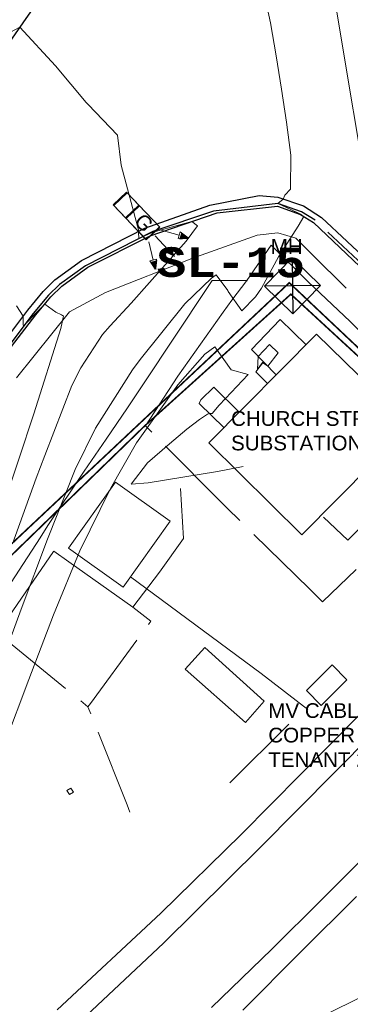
# Model space of a CAD drawing. Header units: millimetres. Extents: x -79464 to -76785, y -3788210 to -3782955.
# Tile 100 of 131: x -78971 to -78954, y -3783805 to -3783755. Entities that reach past the tile are written whole.
import ezdxf

# ---------------------------------------------------------------- set-up
doc = ezdxf.new("R2010")
doc.units = ezdxf.units.MM
doc.header["$LTSCALE"] = 8
doc.header["$MEASUREMENT"] = 0
for name, pattern in [('DASHED', [0.75, 0.5, -0.25]), ('HIDDEN', [0.375, 0.25, -0.125]), ('PHANTOM2', [1.25, 0.625, -0.125, 0.125, -0.125, 0.125, -0.125])]:
    doc.linetypes.add(name, pattern=pattern)
doc.layers.add('AGI32-Project_1-LUMINAIRE', color=7, linetype='Continuous', lineweight=0)
for name, color, linetype in [('BUILDINGS', 7, 'Continuous'), ('DETAIL', 7, 'Continuous'), ('EDGE OF CONCRETE', 7, 'Continuous'), ('EDGE OF PAVING', 7, 'Continuous'), ('EDGE OF TAR', 7, 'Continuous'), ('FENCE', 7, 'Continuous'), ('GCONTOUR1', 7, 'Continuous'), ('LEGEND', 7, 'Continuous'), ('MCONTOUR1', 7, 'Continuous'), ('PIPE', 7, 'Continuous'), ('PLL - (Lighting Layout)', 190, 'Continuous'), ('PLL - [Text]', 110, 'Continuous'), ('PRL - (Reticulation Layout)', 170, 'Continuous'), ('PRL - [Text]', 110, 'Continuous'), ('ROAD BARRICADE', 7, 'Continuous'), ('STORMWATER MANHOLE', 7, 'Continuous'), ('TRACKS', 7, 'Continuous')]:
    doc.layers.add(name, color=color, linetype=linetype)
doc.styles.add('AGI32-Arial', font='arial.ttf')
doc.styles.add('AGI32-Courier New-Bold', font='courbd.ttf')
doc.styles.add('ARIAL', font='arial.ttf')
doc.styles.add('Swiss1', font='txt', dxfattribs={"height": 1})

# ---------------------------------------------------------------- blocks, each defined once
blk = doc.blocks.new('MH')
at = {"layer": 'PRL - (Reticulation Layout)'}
for p, q in [((-1012.5, 1012.5), (1012.5, -1012.5)), ((1012.5, 1012.5), (-1012.5, -1012.5))]:
    blk.add_line(p, q, dxfattribs=at)
blk.add_lwpolyline([(-1012.5, -1012.5), (1012.5, -1012.5), (1012.5, 1012.5), (-1012.5, 1012.5)], close=True, dxfattribs=at)
blk = doc.blocks.new('11 kV MV CABLING')
at = {"layer": 'PRL - (Reticulation Layout)', "linetype": 'HIDDEN', "const_width": 0.08, "elevation": 5.249}
blk.add_lwpolyline([(-76873.884, -3783762.513), (-76875.511, -3783761.297), (-76881.25, -3783755.884), (-76898.331, -3783771.938), (-76899.211, -3783790.835), (-76939.474, -3783816.242), (-76977.491, -3783833.198)], dxfattribs=at)
at = {"layer": 'PRL - (Reticulation Layout)', "linetype": 'PHANTOM2', "const_width": 0.08, "elevation": 5.253}
blk.add_lwpolyline([(-76875.675, -3783762.621), (-76875.772, -3783761.441), (-76881.17, -3783756.467), (-76888.652, -3783763.208), (-76897.938, -3783772.227), (-76898.518, -3783791.299), (-76939.205, -3783816.589), (-76977.292, -3783833.583)], dxfattribs=at)
at = {"xscale": 0.001, "yscale": 0.001, "zscale": 0.001, "rotation": 315.8246735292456}
blk.add_blockref('MH', (-76881.083, -3783756.041, 5.249), dxfattribs=at)
at = {"layer": 'PRL - [Text]', "color": 2, "char_height": 0.75, "attachment_point": 1, "style": 'AGI32-Arial'}
for s, width, insert in [('MH ', 1.97424, (-76882.196, -3783753.661, 3.614)), ('CHURCH STREET SUBSTATION  ', 9.31564, (-76884.219, -3783762.429, -5.253)), ('MV CABLE 70mm² 3C XLPE COPPER CABLE FOR PRIVATE TENANT 273,3m DISTANCE ', 18.08624, (-76882.32, -3783777.32))]:
    blk.add_mtext_dynamic_manual_height_columns(s, width=width, gutter_width=1.5, heights=[0], dxfattribs=dict(at, insert=insert))
blk = doc.blocks.new('AGI32-IDptfrja-Project_1-LUMINAIRE-L4_Symbol')
at = {"layer": 'PLL - (Lighting Layout)', "linetype": 'ByBlock', "lineweight": 0}
h = blk.add_hatch(color=256, dxfattribs=at)
h.dxf.hatch_style = 1
h.paths.add_polyline_path([(0.752, 0.381), (0.585, 0.352), (0.642, 0.252)])
h = blk.add_hatch(color=256, dxfattribs=at)
h.dxf.hatch_style = 1
h.paths.add_polyline_path([(0.816, -0.003), (0.656, 0.055), (0.656, -0.061)])
h = blk.add_hatch(color=256, dxfattribs=at)
h.dxf.hatch_style = 1
h.paths.add_polyline_path([(0.752, -0.386), (0.585, -0.357), (0.642, -0.257)])
for p, q in [((0.752, 0.381, 0.09), (0.585, 0.352, 0.09)), ((0.642, 0.252, 0.09), (0.585, 0.352, 0.09)), ((0.752, 0.381, 0.09), (0.642, 0.252, 0.09)), ((0.331, 0.14, 0.09), (0.613, 0.302, 0.09)), ((-0.574, 0.156), (-0.574, 0.156, 0.06)), ((-0.574, 0.156, 0.06), (-0.261, 0.156, 0.06)), ((-0.261, 0.156), (-0.574, 0.156)), ((-0.574, -0.156, 0.06), (-0.574, 0.156, 0.06)), ((-0.574, 0.156, 0.06), (-0.574, 0.156)), ((-0.574, 0.156), (-0.574, -0.156)), ((-0.574, 0.156), (-0.261, 0.156)), ((-0.574, -0.156), (-0.574, 0.156)), ((-0.261, 0.156, 0.06), (-0.574, 0.156, 0.06)), ((-0.574, 0.156, 0.06), (-0.574, -0.156, 0.06)), ((-0.261, 0.156, 0.03), (0.261, 0.156, 0.03)), ((-0.261, -0.156, 0.03), (-0.261, 0.156, 0.03)), ((-0.261, 0.156, 0.06), (-0.261, 0.156)), ((-0.261, 0.156), (-0.261, 0.156, 0.06)), ((-0.261, 0.156, 0.06), (-0.261, -0.156, 0.06)), ((-0.261, -0.156), (-0.261, 0.156)), ((-0.261, 0.156), (-0.261, -0.156)), ((-0.261, -0.156, 0.06), (-0.261, 0.156, 0.06)), ((-0.261, 0.156, 0.03), (-0.261, 0.156, 0.06)), ((-0.261, 0.156, 0.06), (0.261, 0.156, 0.06)), ((0.261, 0.156, 0.03), (-0.261, 0.156, 0.03)), ((-0.261, -0.156, 0.06), (-0.261, 0.156, 0.06)), ((-0.261, 0.156, 0.06), (-0.261, 0.156, 0.03)), ((-0.261, 0.156, 0.03), (-0.261, -0.156, 0.03)), ((0.261, 0.156, 0.06), (-0.261, 0.156, 0.06)), ((-0.261, 0.156, 0.06), (-0.261, -0.156, 0.06)), ((0.261, 0.156, 0.03), (0.261, -0.156, 0.03)), ((0.261, 0.156, 0.06), (0.261, 0.156, 0.03)), ((0.261, 0.156, 0.03), (0.261, 0.156, 0.06)), ((0.261, 0.156, 0.06), (0.261, -0.156, 0.06)), ((0.261, -0.156, 0.03), (0.261, 0.156, 0.03)), ((0.261, -0.156, 0.06), (0.261, 0.156, 0.06)), ((0.656, -0.061, 0.09), (0.656, 0.055, 0.09)), ((0.816, -0.003, 0.09), (0.656, 0.055, 0.09)), ((-0.261, -0.156, 0.06), (-0.574, -0.156, 0.06)), ((-0.574, -0.156, 0.06), (-0.574, -0.156)), ((-0.574, -0.156), (-0.261, -0.156)), ((-0.574, -0.156), (-0.574, -0.156, 0.06)), ((-0.261, -0.156), (-0.574, -0.156)), ((-0.574, -0.156, 0.06), (-0.261, -0.156, 0.06)), ((0.261, -0.156, 0.03), (-0.261, -0.156, 0.03)), ((-0.261, -0.156, 0.06), (-0.261, -0.156)), ((-0.261, -0.156), (-0.261, -0.156, 0.06)), ((0.261, -0.156, 0.06), (-0.261, -0.156, 0.06)), ((-0.261, -0.156, 0.06), (-0.261, -0.156, 0.03)), ((-0.261, -0.156, 0.03), (0.261, -0.156, 0.03)), ((-0.261, -0.156, 0.03), (-0.261, -0.156, 0.06)), ((-0.261, -0.156, 0.06), (0.261, -0.156, 0.06)), ((0.261, -0.156, 0.06), (0.261, -0.156, 0.03)), ((0.261, -0.156, 0.03), (0.261, -0.156, 0.06)), ((0.331, -0.003, 0.09), (0.656, -0.003, 0.09)), ((0.331, -0.146, 0.09), (0.613, -0.307, 0.09)), ((0.816, -0.003, 0.09), (0.656, -0.061, 0.09)), ((0.642, -0.257, 0.09), (0.585, -0.357, 0.09)), ((0.752, -0.386, 0.09), (0.642, -0.257, 0.09)), ((0.752, -0.386, 0.09), (0.585, -0.357, 0.09))]:
    blk.add_line(p, q, dxfattribs=at)
at = {"layer": 'PLL - [Text]', "linetype": 'ByBlock', "lineweight": 0, "insert": (-0.128, 0.139), "char_height": 0.25, "attachment_point": 1, "style": 'Swiss1'}
blk.add_mtext_dynamic_manual_height_columns('G', width=0.16976, gutter_width=5, heights=[0], dxfattribs=at)
blk = doc.blocks.new('AGI32-IDptfrja-Project_1-LUMINAIRE-L4_23-1')
at = {"layer": 'AGI32-Project_1-LUMINAIRE', "color": 7, "linetype": 'ByBlock', "lineweight": 0, "xscale": 3, "yscale": 3, "zscale": 3}
blk.add_blockref('AGI32-IDptfrja-Project_1-LUMINAIRE-L4_Symbol', (0, 0), dxfattribs=at)
blk = doc.blocks.new('AGI32-IDptfrja-Project_1-LUMINAIRE-L4_23_Labels')
at = {"layer": 'PLL - [Text]', "linetype": 'ByBlock', "lineweight": 0, "insert": (0.69, -1.223, 7), "char_height": 1.5, "width": 7.14262, "attachment_point": 1, "style": 'AGI32-Courier New-Bold'}
blk.add_mtext('SL-15', dxfattribs=at)
blk = doc.blocks.new('AGI32-IDptfrja-Project_1-LUMINAIRE-L4_23')
at = {"layer": 'AGI32-Project_1-LUMINAIRE', "color": 7, "linetype": 'ByBlock', "lineweight": 0, "rotation": 46.34174039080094}
blk.add_blockref('AGI32-IDptfrja-Project_1-LUMINAIRE-L4_23_Labels', (0, 0, -7), dxfattribs=at)
at = {"layer": 'AGI32-Project_1-LUMINAIRE', "color": 7, "linetype": 'ByBlock', "lineweight": 0, "extrusion": (-0.258819, 0, 0.965926), "rotation": 90}
blk.add_blockref('AGI32-IDptfrja-Project_1-LUMINAIRE-L4_23-1', (0, 0), dxfattribs=at)

msp = doc.modelspace()

# ---------------------------------------------------------------- linework, layer by layer
at = {"layer": 'BUILDINGS', "color": 6, "lineweight": 15}
for p, q in [((-78960.957, -3783776.854, 5.871), (-78955.455, -3783771.309, 5.323)), ((-78955.455, -3783771.309, 5.323), (-78950.714, -3783775.984, 5.244)), ((-78950.714, -3783775.984, 5.244), (-78956.217, -3783781.552, 6.311)), ((-78956.217, -3783781.552, 6.311), (-78960.957, -3783776.854, 5.871)), ((-78965.711, -3783778.866, 5.334), (-78968.114, -3783782.234, 5.208)), ((-78965.711, -3783778.866, 5.208), (-78962.925, -3783780.853, 5.334)), ((-78965.328, -3783784.221, 5.208), (-78962.925, -3783780.853, 5.334)), ((-78965.328, -3783784.221, 5.334), (-78968.114, -3783782.234, 5.208))]:
    msp.add_line(p, q, dxfattribs=at)
at = {"layer": 'DETAIL', "color": 137, "lineweight": 15}
for p, q in [((-78958.486, -3783766.268, 5.624), (-78961.826, -3783767.459, 5.894)), ((-78957.438, -3783766.154, 5.38), (-78958.486, -3783766.268, 5.624)), ((-78956.509, -3783766.421, 5.374), (-78957.438, -3783766.154, 5.38)), ((-78955.683, -3783767.261, 5.146), (-78956.509, -3783766.421, 5.374)), ((-78953.942, -3783768.976, 4.882), (-78955.683, -3783767.261, 5.146)), ((-78961.826, -3783767.459, 5.894), (-78966.223, -3783769.193, 5.85)), ((-78966.223, -3783769.193, 5.85), (-78968.058, -3783770.17, 6.071)), ((-78968.058, -3783770.17, 6.071), (-78970.754, -3783773.534, 6.503))]:
    msp.add_line(p, q, dxfattribs=at)
at = {"layer": 'DETAIL', "color": 7, "lineweight": 15}
for p, q in [((-78957.32, -3783770.572, 3.821), (-78958.779, -3783772.097, 3.831)), ((-78957.32, -3783770.572, 3.821), (-78955.988, -3783771.866, 3.818)), ((-78958.779, -3783772.097, 3.831), (-78957.507, -3783773.403, 3.808)), ((-78958.169, -3783772.724, 3.538), (-78958.557, -3783773.23, 3.562)), ((-78958.557, -3783773.23, 3.562), (-78957.94, -3783773.841, 3.567)), ((-78961.365, -3783774.67, 3.198), (-78960.69, -3783774.022, 3.22)), ((-78960.69, -3783774.022, 3.22), (-78959.385, -3783775.302, 3.811)), ((-78961.441, -3783774.855, 3.285), (-78961.365, -3783774.67, 3.198)), ((-78960.165, -3783776.092, 3.791), (-78961.441, -3783774.855, 3.285)), ((-78953.871, -3783781.82, 3.85), (-78950.196, -3783778.11, 3.792)), ((-78955.113, -3783780.646, 3.83), (-78953.871, -3783781.82, 3.85)), ((-78967.991, -3783794.462, 3.599), (-78968.193, -3783794.575, 3.594)), ((-78968.056, -3783794.78, 3.599), (-78968.193, -3783794.575, 3.594)), ((-78968.056, -3783794.78, 3.594), (-78967.855, -3783794.667, 3.599)), ((-78967.991, -3783794.462, 3.594), (-78967.855, -3783794.667, 3.599))]:
    msp.add_line(p, q, dxfattribs=at)
at = {"layer": 'EDGE OF CONCRETE', "color": 252, "lineweight": 15}
for p, q in [((-78962.152, -3783788.391, 3.321), (-78961.158, -3783787.291, 3.298)), ((-78961.158, -3783787.291, 3.298), (-78960.436, -3783787.944, 3.298)), ((-78958.126, -3783790.032, 3.301), (-78960.436, -3783787.944, 3.298)), ((-78954.663, -3783788.177, 3.298), (-78955.967, -3783789.486, 3.298)), ((-78954.663, -3783788.177, 3.298), (-78953.917, -3783788.942, 3.298)), ((-78959.075, -3783791.106, 3.306), (-78962.152, -3783788.391, 3.321)), ((-78955.221, -3783790.251, 3.298), (-78953.917, -3783788.942, 3.298)), ((-78955.221, -3783790.251, 3.298), (-78955.967, -3783789.486, 3.298)), ((-78959.075, -3783791.106, 3.306), (-78958.126, -3783790.032, 3.301))]:
    msp.add_line(p, q, dxfattribs=at)
at = {"layer": 'EDGE OF PAVING', "color": 1, "linetype": 'DASHED', "lineweight": 25}
for p, q in [((-78957.43, -3783764.654, 4), (-78960.715, -3783765.036, 4.299)), ((-78956.22, -3783765.079, 3.869), (-78957.43, -3783764.654, 4)), ((-78960.715, -3783765.036, 4.299), (-78963.815, -3783766.08, 4.457)), ((-78955.536, -3783765.506, 3.775), (-78956.22, -3783765.079, 3.869)), ((-78951.973, -3783768.844, 3.441), (-78955.536, -3783765.506, 3.775)), ((-78963.815, -3783766.08, 4.457), (-78967.251, -3783767.838, 4.667)), ((-78967.251, -3783767.838, 4.667), (-78968.576, -3783768.788, 4.753)), ((-78968.576, -3783768.788, 4.753), (-78969.122, -3783769.323, 4.821)), ((-78969.122, -3783769.323, 4.821), (-78969.911, -3783770.266, 4.919)), ((-78969.911, -3783770.266, 4.919), (-78971.734, -3783772.658, 5.215))]:
    msp.add_line(p, q, dxfattribs=at)
at = {"layer": 'EDGE OF PAVING', "color": 1, "lineweight": 25}
for p, q in [((-78963.94, -3783766.3, 4.617), (-78960.525, -3783765.132, 4.428)), ((-78960.525, -3783765.132, 4.428), (-78957.459, -3783764.79, 4.144)), ((-78957.459, -3783764.79, 4.144), (-78956.284, -3783765.215, 4.022)), ((-78956.284, -3783765.215, 4.022), (-78955.616, -3783765.63, 3.936)), ((-78955.616, -3783765.63, 3.936), (-78952.026, -3783769.035, 3.605)), ((-78967.116, -3783767.907, 4.803), (-78963.94, -3783766.3, 4.617)), ((-78968.45, -3783768.862, 4.904), (-78967.116, -3783767.907, 4.803)), ((-78969.011, -3783769.41, 4.962), (-78968.45, -3783768.862, 4.904)), ((-78969.77, -3783770.322, 5.055), (-78969.011, -3783769.41, 4.962)), ((-78971.581, -3783772.681, 5.342), (-78969.77, -3783770.322, 5.055))]:
    msp.add_line(p, q, dxfattribs=at)
at = {"layer": 'EDGE OF TAR', "color": 5, "lineweight": 25}
for p, q in [((-78971.728, -3783757.302, 4.631), (-78967.576, -3783751.364, 4.153)), ((-78960.894, -3783764.745, 4.297), (-78958.385, -3783764.253, 4.132)), ((-78958.385, -3783764.253, 4.132), (-78957.43, -3783764.331, 4.025)), ((-78964.212, -3783765.903, 4.48), (-78960.894, -3783764.745, 4.297)), ((-78957.43, -3783764.331, 4.025), (-78956.13, -3783764.775, 3.907)), ((-78956.13, -3783764.775, 3.907), (-78955.206, -3783765.371, 3.794)), ((-78955.206, -3783765.371, 3.794), (-78951.783, -3783768.58, 3.481)), ((-78967.446, -3783767.563, 4.683), (-78964.212, -3783765.903, 4.48)), ((-78968.806, -3783768.548, 4.781), (-78967.446, -3783767.563, 4.683)), ((-78969.398, -3783769.148, 4.835), (-78968.806, -3783768.548, 4.781)), ((-78970.183, -3783770.099, 4.962), (-78969.398, -3783769.148, 4.835)), ((-78971.735, -3783772.127, 5.205), (-78970.183, -3783770.099, 4.962))]:
    msp.add_line(p, q, dxfattribs=at)
at = {"layer": 'FENCE', "color": 216, "lineweight": 15}
for p, q in [((-78960.784, -3783768.587, 5.871), (-78962.936, -3783771.824, 6.034)), ((-78959.779, -3783769.579, 6.376), (-78959.012, -3783768.582, 5.748)), ((-78955.883, -3783768.652, 5.973), (-78953.752, -3783770.662, 5.558)), ((-78960.219, -3783770.197, 5.748), (-78959.779, -3783769.579, 5.742)), ((-78962.539, -3783773.455, 5.747), (-78960.219, -3783770.197, 5.742)), ((-78952.327, -3783772.095, 5.882), (-78953.752, -3783770.662, 5.862)), ((-78962.936, -3783771.824, 5.531), (-78964.007, -3783773.435, 5.876)), ((-78964.007, -3783773.435, 5.656), (-78965.101, -3783775.071, 5.709)), ((-78964.18, -3783775.987, 5.789), (-78962.539, -3783773.455, 5.598)), ((-78965.101, -3783775.071, 5.548), (-78966.196, -3783776.671, 5.683)), ((-78963.86, -3783776.31, 5.604), (-78964.18, -3783775.987, 5.674)), ((-78963.86, -3783776.31, 5.582), (-78963.86, -3783776.31, 5.674)), ((-78966.196, -3783776.671, 4.789), (-78967.307, -3783778.305, 5.617)), ((-78960.339, -3783779.86, 5.613), (-78963.156, -3783777.02, 5.674)), ((-78967.307, -3783778.305, 5.904), (-78969.159, -3783781.078, 5.208)), ((-78962.25, -3783781.73, 5.136), (-78962.394, -3783779.189, 5.334)), ((-78960.339, -3783779.86, 5.668), (-78960.019, -3783780.183, 5.674)), ((-78959.37, -3783780.821, 5.687), (-78960.019, -3783780.183, 5.773)), ((-78959.37, -3783780.821, 5.654), (-78959.37, -3783780.821, 5.773)), ((-78969.56, -3783781.695, 5.836), (-78969.159, -3783781.078, 5.788)), ((-78969.56, -3783781.695, 6.126), (-78971.739, -3783785.049, 5.788)), ((-78963.461, -3783783.457, 5.282), (-78962.25, -3783781.73, 5.393)), ((-78955.801, -3783784.323, 5.694), (-78958.656, -3783781.521, 5.773)), ((-78968.878, -3783782.4, 4.613), (-78971.142, -3783785.698, 5.13)), ((-78968.878, -3783782.4, 5.125), (-78968.859, -3783782.372, 5.13)), ((-78968.093, -3783782.915, 5.127), (-78968.859, -3783782.372, 5.357)), ((-78964.831, -3783785.23, 5.173), (-78968.093, -3783782.915, 5.357)), ((-78953.446, -3783783.306, 5.951), (-78955.152, -3783784.961, 5.511)), ((-78964.831, -3783785.23, 5.421), (-78963.461, -3783783.457, 5.357)), ((-78955.801, -3783784.323, 5.76), (-78955.152, -3783784.961, 5.773)), ((-78963.903, -3783785.947, 6.935), (-78964.831, -3783785.23, 4.702)), ((-78964.029, -3783786.118, 4.728), (-78963.903, -3783785.947, 5.365)), ((-78964.029, -3783786.118, 4.57), (-78964.029, -3783786.118, 5.365)), ((-78971.359, -3783786.852, 5.189), (-78968.261, -3783789.382, 4.484)), ((-78966.992, -3783790.145, 4.835), (-78964.621, -3783786.923, 5.365)), ((-78967.486, -3783790.014, 5.294), (-78967.117, -3783790.316, 4.484)), ((-78967.486, -3783790.014, 5.541), (-78967.486, -3783790.014, 4.484)), ((-78966.992, -3783790.145, 5.339), (-78967.117, -3783790.316, 5.365)), ((-78966.974, -3783790.676, 5.381), (-78967.117, -3783790.316, 5.61)), ((-78966.974, -3783790.676, 5.316), (-78966.974, -3783790.676, 5.61)), ((-78965.122, -3783795.32, 5.414), (-78966.603, -3783791.605, 5.61)), ((-78965.122, -3783795.32, 5.593), (-78964.978, -3783795.681, 5.61))]:
    msp.add_line(p, q, dxfattribs=at)
at = {"layer": 'GCONTOUR1', "color": 252, "lineweight": 9}
for points, elevation in [([(-78970.973, -3783782.001), (-78969.751, -3783778.661), (-78969.32, -3783777.498), (-78967.936, -3783773.94), (-78967.48, -3783773.027), (-78966.379, -3783771.334), (-78965.992, -3783770.891), (-78964.907, -3783769.732), (-78962.114, -3783766.568), (-78961.537, -3783765.792), (-78961.817, -3783765.574), (-78963.561, -3783766.041), (-78963.849, -3783766.139), (-78964.224, -3783766.306), (-78964.516, -3783766.439), (-78964.534, -3783766.108), (-78964.529, -3783766.066), (-78965.425, -3783762.696), (-78965.614, -3783761.173), (-78967.109, -3783759.604), (-78967.205, -3783759.496), (-78968.775, -3783757.634), (-78970.587, -3783755.67), (-78971.072, -3783755.916)], 4.5), ([(-78959.199, -3783778.054), (-78959.2, -3783778.054), (-78960.505, -3783778.313), (-78964.047, -3783778.887), (-78964.913, -3783778.956), (-78964.086, -3783777.882), (-78962.965, -3783776.903), (-78962.078, -3783776.165), (-78961.426, -3783775.665), (-78961.015, -3783775.397), (-78960.925, -3783775.356), (-78960.786, -3783775.363), (-78960.428, -3783774.943), (-78960.109, -3783774.592), (-78958.942, -3783773.373), (-78959.815, -3783773.14), (-78960.652, -3783771.963), (-78961.159, -3783772.33), (-78962.527, -3783773.896), (-78964.648, -3783776.859), (-78965.971, -3783779.19), (-78967.536, -3783782.359), (-78968.867, -3783785.624), (-78970.137, -3783788.914), (-78971.372, -3783792.218)], 3.5), ([(-78958.437, -3783772.454), (-78958.48, -3783773.105), (-78958.209, -3783772.759), (-78957.95, -3783772.954), (-78957.416, -3783772.275), (-78957.864, -3783771.847), (-78958.437, -3783772.454)], 3.5), ([(-78955.491, -3783806.255), (-78952.652, -3783804.85)], 3.5)]:
    msp.add_lwpolyline(points, dxfattribs=dict(at, elevation=elevation))
at = {"layer": 'MCONTOUR1', "color": 8, "lineweight": 9}
for points, elevation in [([(-78971.106, -3783786.918), (-78970.523, -3783785.335), (-78969.183, -3783781.759), (-78967.766, -3783778.215), (-78966.725, -3783776.109), (-78964.84, -3783773.129), (-78964.453, -3783772.615), (-78962.172, -3783769.775), (-78960.817, -3783768.454), (-78960.584, -3783768.285), (-78959.984, -3783769.085), (-78959.972, -3783769.144), (-78959.273, -3783770.127), (-78958.572, -3783769.409), (-78958.263, -3783768.971), (-78957.397, -3783767.37), (-78956.398, -3783765.805), (-78956.113, -3783765.322), (-78956.217, -3783765.241), (-78956.275, -3783765.196), (-78956.811, -3783764.941), (-78957.43, -3783764.654), (-78957.43, -3783764.653), (-78957.158, -3783764.424), (-78957.086, -3783764.221), (-78956.784, -3783763.916), (-78956.769, -3783762.196), (-78957, -3783760.505), (-78957.254, -3783758.816), (-78957.525, -3783757.13), (-78957.805, -3783755.44), (-78958.227, -3783753.465)], 4), ([(-78971.413, -3783779.999), (-78969.881, -3783775.375), (-78968.496, -3783771.032), (-78968.357, -3783770.384), (-78968.409, -3783770.362), (-78968.463, -3783770.335), (-78968.748, -3783770.198), (-78969.324, -3783769.786), (-78969.618, -3783770.088), (-78969.827, -3783770.299), (-78970.23, -3783770.728), (-78970.41, -3783770.921), (-78970.415, -3783770.797), (-78970.419, -3783770.406), (-78970.759, -3783769.872)], 5)]:
    msp.add_lwpolyline(points, dxfattribs=dict(at, elevation=elevation))
at = {"layer": 'PIPE', "color": 137, "lineweight": 15}
for p, q in [((-78964.944, -3783783.683, 3.601), (-78963.776, -3783784.548, 3.593)), ((-78963.776, -3783784.548, 3.593), (-78958.287, -3783788.618, 3.599)), ((-78958.287, -3783788.618, 3.599), (-78955.908, -3783790.445, 3.594)), ((-78956.866, -3783791.201, 3.435), (-78959.879, -3783794.189, 3.477))]:
    msp.add_line(p, q, dxfattribs=at)
at = {"layer": 'ROAD BARRICADE', "color": 7, "lineweight": 15}
for p, q in [((-78959.012, -3783768.582, 5.945), (-78957.778, -3783766.78, 5.891)), ((-78957.778, -3783766.78, 5.891), (-78955.883, -3783768.652, 5.558)), ((-78960.784, -3783768.587, 6.034), (-78959.012, -3783768.582, 5.945))]:
    msp.add_line(p, q, dxfattribs=at)
at = {"layer": 'ROAD BARRICADE', "color": 7, "lineweight": 0}
msp.add_point((-78959.012, -3783768.582, 5.945), dxfattribs=at)
at = {"layer": 'TRACKS', "color": 216, "lineweight": 15}
for p, q in [((-78959.307, -3783796.82, 3.262), (-78953.258, -3783790.706, 3.201)), ((-78952.142, -3783791.224, 3.222), (-78958.343, -3783797.482, 3.299)), ((-78955.212, -3783800.16, 3.245), (-78949.192, -3783794.132, 3.165)), ((-78963.404, -3783800.838, 3.33), (-78959.307, -3783796.82, 3.262)), ((-78958.343, -3783797.482, 3.299), (-78963.271, -3783802.367, 3.397)), ((-78955.212, -3783800.16, 3.245), (-78957.734, -3783802.666, 3.286)), ((-78956.285, -3783802.828, 3.291), (-78953.421, -3783799.99, 3.229)), ((-78968.681, -3783805.756, 3.447), (-78963.404, -3783800.838, 3.33)), ((-78963.271, -3783802.367, 3.397), (-78968.602, -3783807.374, 3.484)), ((-78957.734, -3783802.666, 3.286), (-78960.815, -3783805.646, 3.326)), ((-78959.227, -3783805.782, 3.333), (-78956.285, -3783802.828, 3.291))]:
    msp.add_line(p, q, dxfattribs=at)

# ---------------------------------------------------------------- block references
at = {"xscale": 0.001, "yscale": 0.001, "zscale": 0.001, "rotation": 315.8246735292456}
msp.add_blockref('MH', (-78956.683, -3783768.852, 5.249), dxfattribs=at)
at = {"layer": 'AGI32-Project_1-LUMINAIRE', "color": 7, "linetype": 'Continuous', "lineweight": 0, "xscale": 1.007649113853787, "yscale": 1.007649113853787, "zscale": 1.007649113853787, "rotation": 313.4913627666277}
msp.add_blockref('AGI32-IDptfrja-Project_1-LUMINAIRE-L4_23', (-78964.307, -3783765.648, 7.054), dxfattribs=at)

# ---------------------------------------------------------------- texts
at = {"layer": 'PRL - [Text]', "color": 2, "insert": (-78957.796, -3783766.471, 3.614), "char_height": 0.75, "attachment_point": 1, "style": 'ARIAL'}
msp.add_mtext_dynamic_manual_height_columns('MH ', width=1.97424, gutter_width=1.5, heights=[0], dxfattribs=at)

# ---------------------------------------------------------------- next in the draw order: block references
at = {"layer": 'LEGEND'}
msp.add_blockref('11 kV MV CABLING', (-2075.6, -12.811), dxfattribs=at)

# ---------------------------------------------------------------- next in the draw order: linework, layer by layer
at = {"layer": 'STORMWATER MANHOLE', "color": 216, "lineweight": 15}
msp.add_line((-78957.075, -3783739.061, 3.056), (-78952, -3783769.456, 6.732), dxfattribs=at)

doc.saveas('drawing.dxf')
